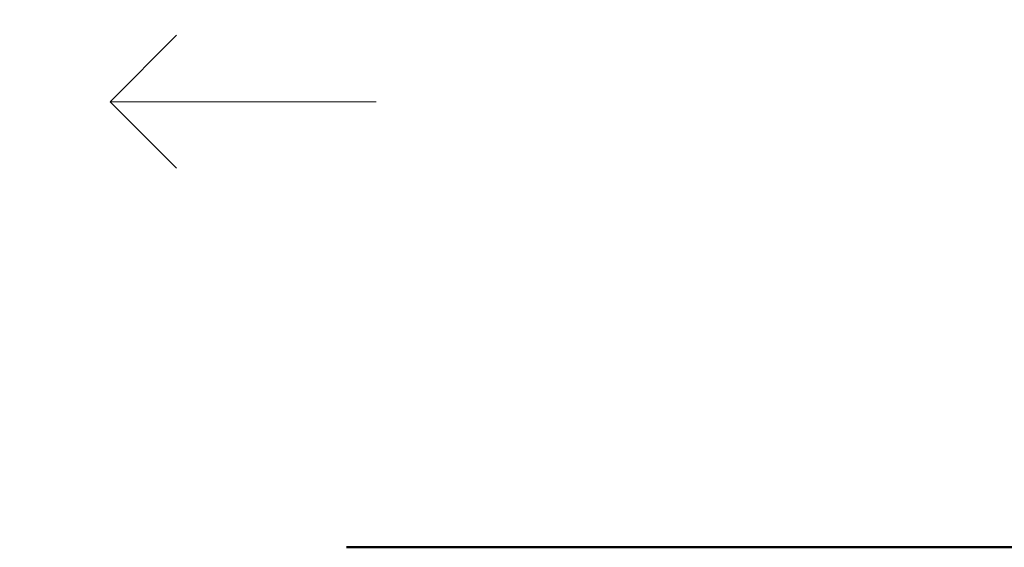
# Model space of a CAD drawing. Header units: millimetres. Extents: x -28277 to 305935, y -19284 to 4746.
# Tile 222 of 256: x 187093 to 187833, y -17757 to -17360. Entities that reach past the tile are written whole.
import ezdxf

# ---------------------------------------------------------------- set-up
doc = ezdxf.new("R2010")
doc.units = ezdxf.units.MM
doc.header["$MEASUREMENT"] = 0
doc.linetypes.add('Punto & Rayas', pattern=[1340.555525, 635, -352.777778, 0, -352.777747])
doc.layers.add('01_2D_Ambit_Pluma_Nº__242', color=7, linetype='Continuous', lineweight=50, true_color=0xfb0013)
doc.layers.add('Nuevo_Puertas Archicad_Pluma_Nº__3', color=7, linetype='Continuous', lineweight=5, true_color=0xa4a4a4)
doc.layers.add('Nuevo_12_FAÇ_Façana', color=7, linetype='Continuous')
doc.layers.add('Nuevo_Puertas Archicad', color=7, linetype='Continuous')

# ---------------------------------------------------------------- blocks, each defined once
blk = doc.blocks.new('Puerta Corredera Exterior 27_4')
at = {"layer": 'Nuevo_Puertas Archicad_Pluma_Nº__3', "color": 253, "linetype": 'Continuous', "lineweight": 5, "true_color": 0xa4a4a4}
for p, q in [((1710.2, 145), (1660.2, 195)), ((1510.2, 145), (1710.2, 145)), ((1710.2, 145), (1660.2, 95))]:
    blk.add_line(p, q, dxfattribs=at)
blk = doc.blocks.new('Muro_121_7', base_point=(190260.53, -17276.98))
at = {"layer": 'Nuevo_Puertas Archicad', "color": 253, "linetype": 'Continuous', "lineweight": 5, "true_color": 0xa4a4a6, "zscale": 1000, "rotation": 180}
blk.add_blockref('Puerta Corredera Exterior 27_4', (188871.48, -17276.98), dxfattribs=at)

msp = doc.modelspace()

# ---------------------------------------------------------------- linework, layer by layer
at = {"layer": '01_2D_Ambit_Pluma_Nº__242', "color": 1, "linetype": 'Punto & Rayas', "lineweight": 50, "true_color": 0xfb0013, "flags": 128}
msp.add_lwpolyline([(155931.626, 1816.795), (155931.626, 4745.928), (192311.213, 4745.928), (192311.213, -1396.866), (190905.792, -1396.866), (190905.792, -11392.724), (191347.947, -11392.724), (191347.947, -17756.595), (180499.362, -17756.595), (180499.362, -11834.879), (181983.739, -11834.879), (181983.739, -2249.593), (161120.47, -2249.593), (161120.47, 1816.795)], close=True, dxfattribs=at)

# ---------------------------------------------------------------- next in the draw order: block references
at = {"layer": 'Nuevo_12_FAÇ_Façana', "color": 7, "lineweight": 20}
msp.add_blockref('Muro_121_7', (190260.534, -17276.976), dxfattribs=at)

doc.saveas('drawing.dxf')
